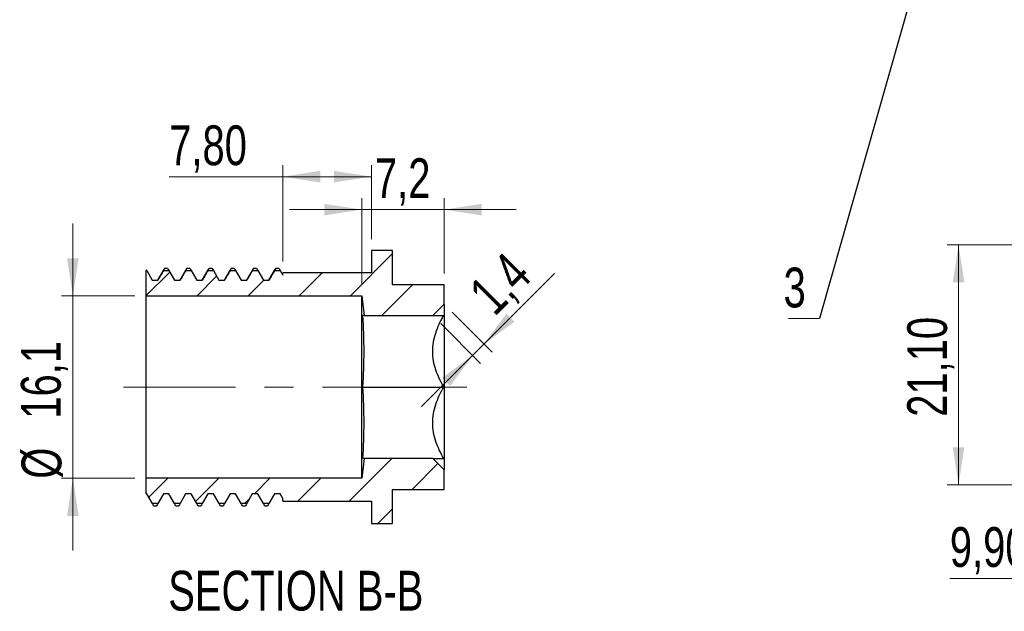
# Model space of a CAD drawing. Header units: millimetres. Extents: x 0 to 420, y 0 to 297.
# Tile 12 of 68: x 120 to 207, y 68 to 120. Entities that reach past the tile are written whole.
import ezdxf

# ---------------------------------------------------------------- set-up
doc = ezdxf.new("R2010")
doc.units = ezdxf.units.MM
doc.linetypes.add('CENTERX2', pattern=[20.32, 12.7, -2.54, 2.54, -2.54])
doc.styles.add('SLDTEXTSTYLE0', font='TXT', dxfattribs={"width": 0.75})
doc.dimstyles.new('SLDDIMSTYLE1', dxfattribs={"dimtxt": 3.5, "dimasz": 3.302, "dimexe": 0, "dimexo": 0.0625, "dimgap": 0.875, "dimtad": 1, "dimrnd": 1e-09, "dimzin": 12, "dimdsep": 46, "dimtxsty": 'SLDTEXTSTYLE0', "dimsah": 1, "dimcen": 0.09, "dimadec": 0, "dimazin": 3, "dimtfac": 1, "dimtofl": 0, "dimtmove": 0, "dimatfit": 3, "dimfxl": 0, "dimfrac": 2, "dimtolj": 1, "dimtzin": 12, "dimarcsym": 0})
doc.dimstyles.new('SLDDIMSTYLE4', dxfattribs={"dimtxt": 0.18, "dimasz": 3.302, "dimexe": 0, "dimexo": 0.0625, "dimgap": 0, "dimtad": 0, "dimtih": 1, "dimtoh": 1, "dimdec": 0, "dimrnd": 1e-09, "dimzin": 0, "dimdsep": 46, "dimtxsty": 'Standard', "dimsah": 1, "dimcen": 0.09, "dimadec": 0, "dimazin": 0, "dimtfac": 3.302, "dimtdec": 0, "dimtofl": 0, "dimtmove": 0, "dimatfit": 3, "dimfxl": 0, "dimfrac": 2, "dimtolj": 1, "dimtzin": 0, "dimarcsym": 0})
doc.dimstyles.new('SLDDIMSTYLE7', dxfattribs={"dimtxt": 3.5, "dimasz": 3.302, "dimexe": 0, "dimexo": 0.0625, "dimgap": 0.875, "dimtad": 1, "dimdec": 1, "dimrnd": 1e-09, "dimzin": 12, "dimdsep": 46, "dimtxsty": 'SLDTEXTSTYLE0', "dimsah": 1, "dimcen": 0.09, "dimadec": 0, "dimazin": 3, "dimtfac": 1, "dimtdec": 1, "dimtmove": 0, "dimatfit": 0, "dimfxl": 0, "dimfrac": 2, "dimtolj": 1, "dimtzin": 12, "dimarcsym": 0})

# ---------------------------------------------------------------- blocks, each defined once
blk = doc.blocks.new('_D_58')
at = {"color": 7, "linetype": 'Continuous', "lineweight": 0}
for p, q in [((124.829, 95.341), (124.829, 101.691)), ((130.282, 95.341), (123.829, 95.341)), ((124.829, 95.341), (124.829, 79.291)), ((130.282, 79.291), (123.829, 79.291)), ((124.829, 79.291), (124.829, 72.941))]:
    blk.add_line(p, q, dxfattribs=at)
at = {"color": 7, "linetype": 'Continuous', "lineweight": 18}
for points in [[(124.829, 95.341), (125.337, 98.643), (124.321, 98.643)], [(124.829, 79.291), (124.321, 75.989), (125.337, 75.989)]]:
    blk.add_solid(points, dxfattribs=at)
at = {"color": 7, "linetype": 'Continuous', "lineweight": 18, "char_height": 3.5, "attachment_point": 1, "rotation": 90, "style": 'SLDTEXTSTYLE0'}
for s, insert in [('16,1', (120.264, 84.535)), ('%%c', (120.317, 79.256))]:
    blk.add_mtext(s, dxfattribs=dict(at, insert=insert))
blk = doc.blocks.new('_D_59')
at = {"color": 7, "linetype": 'Continuous', "lineweight": 0}
for p, q in [((150.232, 96.341), (150.232, 103.924)), ((157.462, 97.316), (157.462, 103.924)), ((150.232, 102.924), (143.882, 102.924)), ((150.232, 102.924), (157.462, 102.924)), ((157.462, 102.924), (163.812, 102.924))]:
    blk.add_line(p, q, dxfattribs=at)
at = {"color": 7, "linetype": 'Continuous', "lineweight": 18}
for points in [[(150.232, 102.924), (146.93, 103.432), (146.93, 102.416)], [(157.462, 102.924), (160.764, 102.416), (160.764, 103.432)]]:
    blk.add_solid(points, dxfattribs=at)
at = {"color": 7, "linetype": 'Continuous', "lineweight": 18, "insert": (151.384, 107.435), "char_height": 3.5, "attachment_point": 1, "style": 'SLDTEXTSTYLE0'}
blk.add_mtext('7,2', dxfattribs=at)
blk = doc.blocks.new('_D_60')
at = {"color": 7, "linetype": 'Continuous', "lineweight": 0}
for p, q in [((143.282, 98.366), (143.282, 106.822)), ((151.082, 100.316), (151.082, 106.822)), ((143.282, 105.822), (133.297, 105.822)), ((151.082, 105.822), (143.282, 105.822))]:
    blk.add_line(p, q, dxfattribs=at)
at = {"color": 7, "linetype": 'Continuous', "lineweight": 18}
for points in [[(143.282, 105.822), (146.584, 105.314), (146.584, 106.33)], [(151.082, 105.822), (147.78, 106.33), (147.78, 105.314)]]:
    blk.add_solid(points, dxfattribs=at)
at = {"color": 7, "linetype": 'Continuous', "lineweight": 18, "insert": (133.297, 110.334), "char_height": 3.5, "attachment_point": 1, "style": 'SLDTEXTSTYLE0'}
blk.add_mtext('7,80', dxfattribs=at)
blk = doc.blocks.new('_D_61')
at = {"color": 7, "linetype": 'Continuous', "lineweight": 0}
for p, q in [((160.971, 91.097), (167.177, 97.302)), ((158.169, 93.899), (161.678, 90.39)), ((157.169, 92.899), (160.678, 89.39)), ((160.971, 91.097), (159.971, 90.097)), ((159.971, 90.097), (155.481, 85.607))]:
    blk.add_line(p, q, dxfattribs=at)
at = {"color": 7, "linetype": 'Continuous', "lineweight": 18}
for points in [[(160.971, 91.097), (163.665, 93.072), (162.947, 93.791)], [(159.971, 90.097), (157.277, 88.121), (157.996, 87.403)]]:
    blk.add_solid(points, dxfattribs=at)
at = {"color": 7, "linetype": 'Continuous', "lineweight": 18, "insert": (159.415, 95.921), "char_height": 3.5, "attachment_point": 1, "rotation": 45, "style": 'SLDTEXTSTYLE0'}
blk.add_mtext('1,4', dxfattribs=at)
blk = doc.blocks.new('_D_64')
at = {"color": 7, "linetype": 'Continuous', "lineweight": 0}
for p, q in [((215.458, 99.817), (201.693, 99.817)), ((202.693, 99.817), (202.693, 78.718)), ((215.458, 78.718), (201.693, 78.718))]:
    blk.add_line(p, q, dxfattribs=at)
at = {"color": 7, "linetype": 'Continuous', "lineweight": 18}
for points in [[(202.693, 99.817), (202.185, 96.515), (203.201, 96.515)], [(202.693, 78.718), (203.201, 82.02), (202.185, 82.02)]]:
    blk.add_solid(points, dxfattribs=at)
at = {"color": 7, "linetype": 'Continuous', "lineweight": 18, "insert": (198.181, 84.702), "char_height": 3.5, "attachment_point": 1, "rotation": 90, "style": 'SLDTEXTSTYLE0'}
blk.add_mtext('21,10', dxfattribs=at)
blk = doc.blocks.new('_D_67')
at = {"color": 7, "linetype": 'Continuous', "lineweight": 0}
for p, q in [((218.558, 100.567), (218.558, 69.483)), ((228.458, 100.567), (228.458, 69.483)), ((218.558, 70.483), (201.927, 70.483)), ((228.458, 70.483), (218.558, 70.483))]:
    blk.add_line(p, q, dxfattribs=at)
at = {"color": 7, "linetype": 'Continuous', "lineweight": 18}
for points in [[(218.558, 70.483), (221.86, 69.975), (221.86, 70.991)], [(228.458, 70.483), (225.156, 70.991), (225.156, 69.975)]]:
    blk.add_solid(points, dxfattribs=at)
at = {"color": 7, "linetype": 'Continuous', "lineweight": 18, "insert": (201.927, 74.994), "char_height": 3.5, "attachment_point": 1, "style": 'SLDTEXTSTYLE0'}
blk.add_mtext('9,90', dxfattribs=at)
blk = doc.blocks.new('SW_NOTE_0_17')
at = {"color": 0, "linetype": 'Continuous', "lineweight": 0}
blk.add_line((-2.738, 0), (0, 0), dxfattribs=at)
at = {"color": 0, "linetype": 'Continuous', "lineweight": 0, "insert": (-3.162, 4.476), "char_height": 3.5, "attachment_point": 1, "style": 'SLDTEXTSTYLE0'}
blk.add_mtext('3', dxfattribs=at)

msp = doc.modelspace()

# ---------------------------------------------------------------- hatches: boundary and pattern name
at = {"linetype": 'Continuous', "lineweight": 18}
h = msp.add_hatch(dxfattribs=at)
h.set_pattern_fill('ANSI31', style=0)
h.paths.add_polyline_path([(142.56254, 97.56161), (142.07017, 96.7088), (141.58171, 96.7088), (141.08934, 97.56161), (140.60869, 97.56161), (140.11632, 96.7088), (139.62786, 96.7088), (139.13549, 97.56161), (138.65484, 97.56161), (138.16248, 96.7088), (137.67401, 96.7088), (137.18165, 97.56161), (136.701, 97.56161), (136.20863, 96.7088), (135.72017, 96.7088), (135.2278, 97.56161), (134.74715, 97.56161), (134.25478, 96.7088), (133.76632, 96.7088), (133.27395, 97.56161), (132.79331, 97.56161), (132.30094, 96.7088), (131.81248, 96.7088), (131.32011, 97.56161), (131.28168, 97.56161), (131.28168, 95.34135), (150.23168, 95.34135), (150.43168, 93.60635), (156.46168, 93.60635), (157.46168, 94.60635), (157.46168, 96.31635), (152.93168, 96.31635), (152.93168, 99.31635), (151.08168, 99.31635), (151.08168, 97.36635), (143.28168, 97.36635), (143.28168, 97.14852), (143.04318, 97.56161)], flags=0)
h = msp.add_hatch(dxfattribs=at)
h.set_pattern_fill('ANSI31', style=0)
h.paths.add_polyline_path([(141.09325, 77.9239), (141.58561, 77.07109), (142.06626, 77.07109), (142.55863, 77.9239), (143.04709, 77.9239), (143.28168, 77.51758), (143.28168, 77.26635), (151.08168, 77.26635), (151.08168, 75.31635), (152.93168, 75.31635), (152.93168, 78.31635), (157.46168, 78.31635), (157.46168, 80.02635), (156.46168, 81.02635), (150.43168, 81.02635), (150.23168, 79.29135), (131.28168, 79.29135), (131.28168, 77.9239), (131.32401, 77.9239), (131.81638, 77.07109), (132.29703, 77.07109), (132.7894, 77.9239), (133.27786, 77.9239), (133.77023, 77.07109), (134.25088, 77.07109), (134.74325, 77.9239), (135.23171, 77.9239), (135.72408, 77.07109), (136.20472, 77.07109), (136.69709, 77.9239), (137.18555, 77.9239), (137.67792, 77.07109), (138.15857, 77.07109), (138.65094, 77.9239), (139.1394, 77.9239), (139.63177, 77.07109), (140.11242, 77.07109), (140.60478, 77.9239)], flags=0)

# ---------------------------------------------------------------- linework, layer by layer
at = {"color": 7, "linetype": 'Continuous', "lineweight": 25}
for p, q in [((151.08168, 99.31635), (151.08168, 97.36635)), ((152.93168, 99.31635), (151.08168, 99.31635)), ((152.93168, 96.31635), (152.93168, 99.31635)), ((131.28168, 97.62656), (131.28168, 97.56161)), ((131.28168, 97.56161), (131.32011, 97.56161)), ((131.28168, 95.34135), (131.28168, 97.56161)), ((131.32011, 97.56161), (131.81248, 96.7088)), ((132.30094, 96.7088), (132.79331, 97.56161)), ((132.79331, 97.56161), (133.27395, 97.56161)), ((132.89597, 97.7472), (132.90873, 97.76591)), ((132.90873, 97.76591), (133.15296, 97.76591)), ((133.27395, 97.56161), (133.76632, 96.7088)), ((134.25478, 96.7088), (134.74715, 97.56161)), ((134.74715, 97.56161), (135.2278, 97.56161)), ((134.84982, 97.7472), (134.86258, 97.76591)), ((134.86258, 97.76591), (135.10681, 97.76591)), ((135.2278, 97.56161), (135.72017, 96.7088)), ((136.20863, 96.7088), (136.701, 97.56161)), ((136.701, 97.56161), (137.18165, 97.56161)), ((136.80366, 97.7472), (136.81642, 97.76591)), ((136.81642, 97.76591), (137.06065, 97.76591)), ((137.18165, 97.56161), (137.67401, 96.7088)), ((138.16248, 96.7088), (138.65484, 97.56161)), ((138.65484, 97.56161), (139.13549, 97.56161)), ((138.75751, 97.7472), (138.77027, 97.76591)), ((138.77027, 97.76591), (139.0145, 97.76591)), ((139.13549, 97.56161), (139.62786, 96.7088)), ((140.11632, 96.7088), (140.60869, 97.56161)), ((140.60869, 97.56161), (141.08934, 97.56161)), ((140.72411, 97.76591), (140.96834, 97.76591)), ((141.08934, 97.56161), (141.58171, 96.7088)), ((142.07017, 96.7088), (142.56254, 97.56161)), ((142.56254, 97.56161), (143.04318, 97.56161)), ((142.66515, 97.74102), (142.67796, 97.76591)), ((142.67796, 97.76591), (142.92219, 97.76591)), ((143.04318, 97.56161), (143.28168, 97.14852)), ((143.28168, 97.14852), (143.28168, 97.36635)), ((151.08168, 97.36635), (143.28168, 97.36635)), ((131.81248, 96.7088), (132.30094, 96.7088)), ((133.76632, 96.7088), (134.25478, 96.7088)), ((135.72017, 96.7088), (136.20863, 96.7088)), ((137.67401, 96.7088), (138.16248, 96.7088)), ((139.62786, 96.7088), (140.11632, 96.7088)), ((141.58171, 96.7088), (142.07017, 96.7088)), ((157.46168, 96.31635), (152.93168, 96.31635)), ((157.46168, 94.60635), (157.46168, 96.31635)), ((131.28168, 95.34135), (150.23168, 95.34135)), ((131.28168, 79.29135), (131.28168, 95.34135)), ((150.23168, 95.34135), (150.43168, 93.60635)), ((150.23168, 79.29135), (150.23168, 95.34135)), ((157.46168, 94.60635), (156.46168, 93.60635)), ((157.46168, 94.60635), (157.46168, 80.02635)), ((150.43168, 93.60635), (156.46168, 93.60635)), ((150.31951, 87.31635), (157.43475, 87.31635)), ((150.43168, 81.02635), (150.23168, 79.29135)), ((156.46168, 81.02635), (150.43168, 81.02635)), ((156.46168, 81.02635), (157.46168, 80.02635)), ((157.46168, 78.31635), (157.46168, 80.02635)), ((150.23168, 79.29135), (131.28168, 79.29135)), ((131.28168, 77.9239), (131.28168, 79.29135)), ((131.32401, 77.9239), (131.28168, 77.9239)), ((131.81638, 77.07109), (131.32401, 77.9239)), ((132.7894, 77.9239), (132.29703, 77.07109)), ((133.27786, 77.9239), (132.7894, 77.9239)), ((133.77023, 77.07109), (133.27786, 77.9239)), ((134.74325, 77.9239), (134.25088, 77.07109)), ((135.23171, 77.9239), (134.74325, 77.9239)), ((135.72408, 77.07109), (135.23171, 77.9239)), ((136.69709, 77.9239), (136.20472, 77.07109)), ((137.18555, 77.9239), (136.69709, 77.9239)), ((137.67792, 77.07109), (137.18555, 77.9239)), ((138.65094, 77.9239), (138.15857, 77.07109)), ((139.1394, 77.9239), (138.65094, 77.9239)), ((139.63177, 77.07109), (139.1394, 77.9239)), ((140.60478, 77.9239), (140.11242, 77.07109)), ((141.09325, 77.9239), (140.60478, 77.9239)), ((141.58561, 77.07109), (141.09325, 77.9239)), ((142.55863, 77.9239), (142.06626, 77.07109)), ((143.04709, 77.9239), (142.55863, 77.9239)), ((143.28168, 77.51758), (143.04709, 77.9239)), ((152.93168, 78.31635), (157.46168, 78.31635)), ((152.93168, 75.31635), (152.93168, 78.31635)), ((132.29703, 77.07109), (131.81638, 77.07109)), ((134.25088, 77.07109), (133.77023, 77.07109)), ((136.20472, 77.07109), (135.72408, 77.07109)), ((138.15857, 77.07109), (137.67792, 77.07109)), ((140.11242, 77.07109), (139.63177, 77.07109)), ((142.06626, 77.07109), (141.58561, 77.07109)), ((143.28168, 77.26635), (143.28168, 77.51758)), ((143.28168, 77.26635), (151.08168, 77.26635)), ((151.08168, 77.26635), (151.08168, 75.31635)), ((131.93762, 76.86687), (131.93519, 76.87109)), ((131.93519, 76.87109), (132.18429, 76.87109)), ((131.93762, 76.86687), (132.18185, 76.86687)), ((132.18429, 76.87109), (132.18185, 76.86687)), ((133.89147, 76.86687), (133.88903, 76.87109)), ((133.88903, 76.87109), (134.13814, 76.87109)), ((133.89147, 76.86687), (134.1357, 76.86687)), ((134.13814, 76.87109), (134.1357, 76.86687)), ((135.84531, 76.86687), (135.84288, 76.87109)), ((135.84288, 76.87109), (136.09198, 76.87109)), ((135.84531, 76.86687), (136.08954, 76.86687)), ((136.09198, 76.87109), (136.08954, 76.86687)), ((137.79916, 76.86687), (137.79672, 76.87109)), ((137.79672, 76.87109), (138.04583, 76.87109)), ((137.79916, 76.86687), (138.04339, 76.86687)), ((138.04583, 76.87109), (138.04339, 76.86687)), ((139.75301, 76.86687), (139.75057, 76.87109)), ((139.75057, 76.87109), (139.99968, 76.87109)), ((139.75301, 76.86687), (139.99724, 76.86687)), ((139.99968, 76.87109), (139.99724, 76.86687)), ((141.70685, 76.86687), (141.70442, 76.87109)), ((141.70442, 76.87109), (141.95352, 76.87109)), ((141.70685, 76.86687), (141.95108, 76.86687)), ((141.95352, 76.87109), (141.95108, 76.86687)), ((151.08168, 75.31635), (152.93168, 75.31635))]:
    msp.add_line(p, q, dxfattribs=at)
at = {"color": 7, "linetype": 'CENTERX2', "lineweight": 18}
msp.add_line((159.46168, 87.31635), (129.28168, 87.31635), dxfattribs=at)
at = {"color": 7, "linetype": 'Continuous', "lineweight": 25}
for points in [[(131.28168, 97.62656), (131.2945, 97.60491), (131.3073, 97.58326), (131.32011, 97.56161)], [(132.79331, 97.56161), (132.8317, 97.62975), (132.87018, 97.69785), (132.90873, 97.76591)], [(133.15296, 97.76591), (133.19334, 97.69784), (133.23367, 97.62973), (133.27395, 97.56161)], [(134.74715, 97.56161), (134.78555, 97.62975), (134.82402, 97.69785), (134.86258, 97.76591)], [(135.10681, 97.76591), (135.14719, 97.69784), (135.18752, 97.62973), (135.2278, 97.56161)], [(136.701, 97.56161), (136.73939, 97.62975), (136.77787, 97.69785), (136.81642, 97.76591)], [(137.06065, 97.76591), (137.10103, 97.69784), (137.14137, 97.62973), (137.18165, 97.56161)], [(138.65484, 97.56161), (138.69324, 97.62975), (138.73171, 97.69785), (138.77027, 97.76591)], [(139.0145, 97.76591), (139.05488, 97.69784), (139.09521, 97.62973), (139.13549, 97.56161)], [(140.60869, 97.56161), (140.64708, 97.62975), (140.68556, 97.69785), (140.72411, 97.76591)], [(140.96834, 97.76591), (141.00873, 97.69784), (141.04906, 97.62973), (141.08934, 97.56161)], [(142.56254, 97.56161), (142.60093, 97.62975), (142.63941, 97.69785), (142.67796, 97.76591)], [(142.92219, 97.76591), (142.96257, 97.69784), (143.00291, 97.62973), (143.04318, 97.56161)], [(150.43168, 93.60635), (150.43168, 93.60635), (150.38926, 93.60635), (150.31951, 93.60635)], [(150.31951, 87.31635), (150.38928, 88.36468), (150.47408, 90.46135), (150.38928, 92.55802), (150.31951, 93.60635)], [(150.31951, 81.02635), (150.38928, 82.07468), (150.47408, 84.17135), (150.38928, 86.26802), (150.31951, 87.31635)], [(150.43168, 81.02635), (150.43168, 81.02635), (150.38926, 81.02635), (150.31951, 81.02635)], [(131.93519, 76.87109), (131.89552, 76.93773), (131.85592, 77.0044), (131.81638, 77.07109)], [(132.29703, 77.07109), (132.25955, 77.00438), (132.22197, 76.93772), (132.18429, 76.87109)], [(133.88903, 76.87109), (133.84937, 76.93773), (133.80977, 77.0044), (133.77023, 77.07109)], [(134.25088, 77.07109), (134.21339, 77.00438), (134.17581, 76.93772), (134.13814, 76.87109)], [(135.84288, 76.87109), (135.80322, 76.93773), (135.76361, 77.0044), (135.72408, 77.07109)], [(136.20472, 77.07109), (136.16724, 77.00438), (136.12966, 76.93772), (136.09198, 76.87109)], [(137.79672, 76.87109), (137.75706, 76.93773), (137.71746, 77.0044), (137.67792, 77.07109)], [(138.15857, 77.07109), (138.12109, 77.00438), (138.0835, 76.93772), (138.04583, 76.87109)], [(139.75057, 76.87109), (139.71091, 76.93773), (139.67131, 77.0044), (139.63177, 77.07109)], [(140.11242, 77.07109), (140.07493, 77.00438), (140.03735, 76.93772), (139.99968, 76.87109)], [(141.70442, 76.87109), (141.66475, 76.93773), (141.62515, 77.0044), (141.58561, 77.07109)], [(142.06626, 77.07109), (142.02878, 77.00438), (141.9912, 76.93772), (141.95352, 76.87109)]]:
    msp.add_open_spline(points, degree=3, dxfattribs=at)
for points, knots in [([(132.89602, 97.75295), (132.79397, 97.57643), (132.59275, 97.22837), (132.39149, 96.88032), (132.2923, 96.7088)], [0, 0, 0, 0, 0.50717412, 1, 1, 1, 1]), ([(134.84987, 97.75295), (134.74781, 97.57643), (134.54659, 97.22837), (134.34533, 96.88032), (134.24615, 96.7088)], [0, 0, 0, 0, 0.50717412, 1, 1, 1, 1]), ([(136.80371, 97.75295), (136.70166, 97.57643), (136.50044, 97.22837), (136.29918, 96.88032), (136.2, 96.7088)], [0, 0, 0, 0, 0.50717412, 1, 1, 1, 1]), ([(138.75756, 97.75295), (138.6555, 97.57643), (138.45428, 97.22837), (138.25303, 96.88032), (138.15384, 96.7088)], [0, 0, 0, 0, 0.50717412, 1, 1, 1, 1]), ([(140.71141, 97.75295), (140.60935, 97.57643), (140.40813, 97.22837), (140.20687, 96.88032), (140.10769, 96.7088)], [0, 0, 0, 0, 0.50717412, 1, 1, 1, 1]), ([(140.71137, 97.7489), (140.71242, 97.75211), (140.71672, 97.76526), (140.72093, 97.76563), (140.72411, 97.76591)], [0, 0, 0, 0, 0.24401067, 1, 1, 1, 1]), ([(142.66525, 97.75295), (142.5632, 97.57643), (142.36198, 97.22837), (142.16072, 96.88032), (142.06153, 96.7088)], [0, 0, 0, 0, 0.50717412, 1, 1, 1, 1]), ([(157.43475, 87.31635), (157.15101, 87.8078), (156.90976, 88.31034), (156.65124, 89.09111), (156.58247, 89.35591), (156.48785, 89.8967), (156.46237, 90.17522), (156.46035, 90.99887), (156.55636, 91.5386), (156.90461, 92.603), (157.14934, 93.112), (157.43475, 93.60635)], [0, 0, 0, 0, 0.25, 0.25, 0.375, 0.375, 0.5, 0.5, 0.75, 0.75, 1, 1, 1, 1]), ([(156.46168, 93.60635), (156.46168, 93.60635), (156.5601, 93.60635), (156.82029, 93.60635), (156.92625, 93.60635), (157.16309, 93.60635), (157.29422, 93.60635), (157.43475, 93.60635)], [0, 0, 0, 0, 0.5, 0.5, 0.75, 0.75, 1, 1, 1, 1]), ([(157.43475, 81.02635), (157.15101, 81.5178), (156.90976, 82.02034), (156.65124, 82.80111), (156.58247, 83.06591), (156.48785, 83.6067), (156.46237, 83.88522), (156.46035, 84.70887), (156.55636, 85.2486), (156.90461, 86.313), (157.14934, 86.822), (157.43475, 87.31635)], [0, 0, 0, 0, 0.25, 0.25, 0.375, 0.375, 0.5, 0.5, 0.75, 0.75, 1, 1, 1, 1]), ([(156.46168, 81.02635), (156.46168, 81.02635), (156.5601, 81.02635), (156.82029, 81.02635), (156.92625, 81.02635), (157.16309, 81.02635), (157.29422, 81.02635), (157.43475, 81.02635)], [0, 0, 0, 0, 0.5, 0.5, 0.75, 0.75, 1, 1, 1, 1]), ([(132.18185, 76.86687), (132.19063, 76.87246), (132.20147, 76.87936), (132.21265, 76.93578), (132.21478, 76.94653)], [0, 0, 0, 0, 0.8092706, 1, 1, 1, 1])]:
    msp.add_open_spline(points, degree=3, knots=knots, dxfattribs=at)

# ---------------------------------------------------------------- block references
at = {"color": 7, "linetype": 'Continuous', "lineweight": 0}
msp.add_blockref('SW_NOTE_0_17', (190.47213, 93.34665), dxfattribs=at)

# ---------------------------------------------------------------- texts
at = {"color": 7, "linetype": 'Continuous', "lineweight": 0, "insert": (144.43032, 71.15239), "char_height": 3.5, "attachment_point": 2, "style": 'SLDTEXTSTYLE0'}
msp.add_mtext('SECTION B-B', dxfattribs=at)

# ---------------------------------------------------------------- dimensions: what is measured, and where the dimension line sits
at = {"color": 7, "linetype": 'Continuous', "lineweight": 18}
for base, p1, p2, dimstyle, picture, middle in [((143.28168, 105.82187), (151.08168, 99.31635), (143.28168, 97.36635), 'SLDDIMSTYLE1', '_D_60', (137.82315, 105.82187)), ((157.46168, 102.92366), (150.23168, 95.34135), (157.46168, 96.31635), 'SLDDIMSTYLE7', '_D_59', (154.6162, 102.92366)), ((218.558, 70.48274), (228.458, 101.56715), (218.558, 101.56715), 'SLDDIMSTYLE1', '_D_67', (206.45236, 70.48274))]:
    dim = msp.add_linear_dim(base=base, p1=p1, p2=p2, dimstyle=dimstyle, dxfattribs=at)
    dim.commit()
    dim.dimension.update_dxf_attribs({"geometry": picture, "text_midpoint": middle, "dimtype": 160})
dim = msp.add_linear_dim(base=(124.8289174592, 79.2913497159), p1=(131.2816824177, 95.3413497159), p2=(131.2816824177, 79.2913497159), angle=90, text='%%c<>', dimstyle='SLDDIMSTYLE7', dxfattribs=at)
dim.commit()
dim.dimension.update_dxf_attribs({"geometry": '_D_58', "text_midpoint": (124.8289174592, 86.421200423), "dimtype": 160})
for base, p1, p2, angle, dimstyle, picture, middle in [((159.97134, 90.09669), (157.46168, 94.60635), (156.46168, 93.60635), 45, 'SLDDIMSTYLE7', '_D_61', (164.89101, 95.01637)), ((202.69262, 78.71769), (216.458, 99.81706), (216.458, 78.71769), 90, 'SLDDIMSTYLE1', '_D_64', (202.69262, 90.52088))]:
    dim = msp.add_linear_dim(base=base, p1=p1, p2=p2, angle=angle, dimstyle=dimstyle, dxfattribs=at)
    dim.commit()
    dim.dimension.update_dxf_attribs({"geometry": picture, "text_midpoint": middle, "dimtype": 160})

# ---------------------------------------------------------------- leaders
at = {"color": 7, "linetype": 'Continuous', "lineweight": 0}
msp.add_leader([(199.67593, 125.69761), (190.47213, 93.34665)], dimstyle='SLDDIMSTYLE4', dxfattribs=at)

doc.saveas('drawing.dxf')
